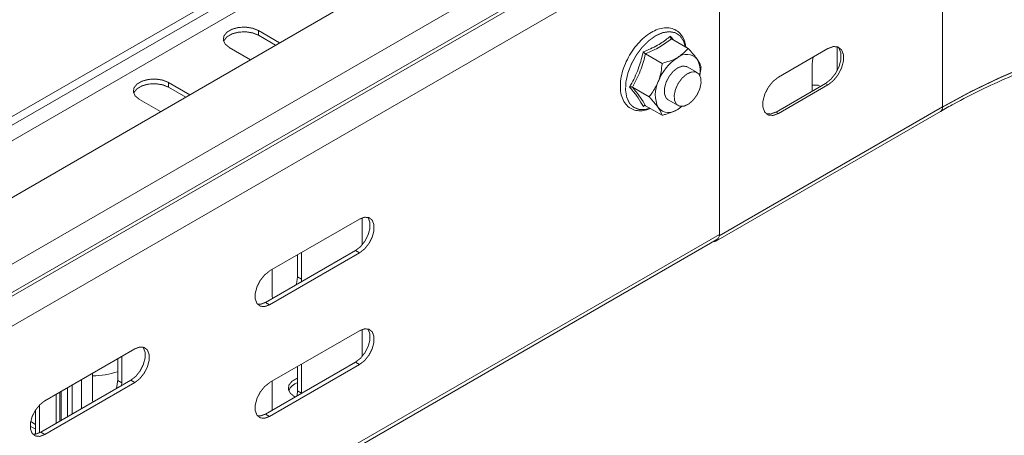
# Model space of a CAD drawing. Header units: millimetres. Extents: x 274 to 1864, y -1378 to 533.
# Tile 3 of 32: x 447 to 602, y -969 to -903. Entities that reach past the tile are written whole.
import ezdxf

# ---------------------------------------------------------------- set-up
doc = ezdxf.new("R2010")
doc.units = ezdxf.units.MM
doc.linetypes.add('K5LT32768', pattern=[0])
doc.linetypes.add('K5LT32769', pattern=[0])

msp = doc.modelspace()

# ---------------------------------------------------------------- linework, layer by layer
at = {"color": 7, "linetype": 'K5LT32768', "lineweight": 15}
for p, q in [((592.58, -916.98), (592.58, -866.98)), ((551.18, -870.61), (361.68, -980.01)), ((366.43, -987.75), (555.93, -878.35)), ((381.79, -957.03), (516.14, -879.47)), ((382.85, -958.87), (517.2, -881.31)), ((366.55, -992.16), (556.06, -882.76)), ((366.8, -992.6), (556.3, -883.2)), ((390.61, -950.61), (507.99, -882.85)), ((367.96, -996.65), (557.47, -887.25)), ((557.47, -937.01), (557.47, -887.25)), ((488.33, -906.89), (485, -904.97)), ((485, -905.7), (485, -904.97)), ((487.7, -907.26), (485, -905.7)), ((549.94, -906.27), (552.55, -907.77)), ((480.41, -907.62), (483.74, -909.55)), ((545.86, -908.62), (548.46, -910.13)), ((566.77, -912.29), (574.55, -907.8)), ((576, -907.5), (576, -911.28)), ((553.98, -911.58), (552.43, -910.68)), ((572.04, -914.51), (572.04, -910.37)), ((474.19, -915.06), (470.86, -913.13)), ((470.86, -913.87), (470.86, -913.13)), ((566.38, -917.78), (574.16, -913.29)), ((574.16, -913.29), (574.55, -913.51)), ((473.56, -915.42), (470.86, -913.87)), ((543.82, -913.88), (546.42, -915.39)), ((574.55, -913.51), (566.77, -918)), ((572.04, -913.53), (573.01, -913.53)), ((573.38, -913.74), (573.01, -913.53)), ((466.27, -915.79), (469.6, -917.71)), ((549.43, -915.87), (550.98, -916.77)), ((545.78, -916.77), (545.49, -916.9)), ((545.86, -916.79), (548.46, -918.29)), ((556.91, -938.08), (592.27, -917.67)), ((566.38, -917.78), (566.77, -918)), ((486.76, -942.77), (500.9, -934.61)), ((501.33, -938.54), (501.33, -934.41)), ((367.59, -1047.23), (557.1, -937.83)), ((367.96, -1046.41), (557.47, -937.01)), ((500.26, -939.55), (486.12, -947.71)), ((500.9, -939.92), (500.26, -939.55)), ((501.33, -938.64), (501.33, -938.54)), ((500.9, -939.92), (486.76, -948.08)), ((491.14, -940.24), (491.14, -943.68)), ((491.78, -939.87), (491.78, -944.05)), ((487.18, -946.7), (487.18, -942.53)), ((491.78, -944.05), (491.14, -943.68)), ((491.78, -944.05), (491.75, -944.46)), ((487.21, -947.09), (487.18, -946.7)), ((486.76, -948.08), (486.12, -947.71)), ((501.33, -956.19), (501.33, -951.97)), ((486.76, -960.33), (500.9, -952.16)), ((451.4, -963.18), (465.55, -955.02)), ((462.86, -956.57), (462.86, -960.01)), ((463.5, -956.2), (463.5, -960.38)), ((500.26, -957.1), (486.12, -965.27)), ((500.9, -957.47), (486.76, -965.64)), ((491.14, -957.8), (491.14, -961.64)), ((491.78, -957.43), (491.78, -962)), ((500.9, -957.47), (500.26, -957.1)), ((458.9, -963.03), (458.9, -958.86)), ((464.91, -959.96), (450.77, -968.12)), ((465.55, -960.33), (451.4, -968.49)), ((463.5, -960.38), (462.86, -960.01)), ((463.5, -960.38), (463.47, -960.79)), ((465.55, -960.33), (464.91, -959.96)), ((487.18, -964.66), (487.18, -960.08)), ((453.74, -966.41), (453.74, -961.84)), ((490.63, -962.51), (490.77, -962.59)), ((491.14, -961.64), (491.06, -962.42)), ((450.59, -968.22), (450.59, -963.82)), ((458.93, -963.41), (458.9, -963.03)), ((449.95, -968.42), (449.95, -964.61)), ((486.76, -965.64), (486.12, -965.27)), ((449.95, -967.64), (449.11, -967.15)), ((449.95, -966.91), (449.18, -966.46)), ((451.4, -968.49), (450.77, -968.12))]:
    msp.add_line(p, q, dxfattribs=at)
at = {"color": 8, "linetype": 'K5LT32769', "lineweight": 15, "true_color": 0x808080}
for p, q in [((557.45, -937.26), (592.58, -916.98)), ((457.16, -959.86), (457.16, -964.43)), ((454.97, -965.69), (454.97, -961.12)), ((455.7, -965.27), (455.7, -960.7)), ((453.21, -966.71), (453.21, -962.14)), ((453.98, -961.69), (453.98, -966.27)), ((491.77, -962.01), (491.14, -961.64))]:
    msp.add_line(p, q, dxfattribs=at)
at = {"color": 7, "linetype": 'K5LT32768', "const_width": 0.15}
for points in [[(485, -904.97), (484.08, -904.6), (482.99, -904.43), (481.86, -904.48), (480.84, -904.76), (480.04, -905.22), (479.57, -905.81), (479.47, -906.46), (479.76, -907.09), (480.41, -907.62)], [(485, -905.7), (484.08, -905.33), (482.99, -905.16), (481.86, -905.22), (480.84, -905.49), (480.04, -905.96), (479.57, -906.55), (479.52, -906.66)], [(574.16, -913.29), (575, -912.63), (575.75, -911.7), (576.3, -910.62), (576.59, -909.52), (576.59, -908.53), (576.3, -907.76), (576.09, -907.53)], [(574.55, -907.8), (575.39, -907.48), (576.14, -907.55), (576.69, -907.99), (576.98, -908.75), (576.98, -909.74), (576.69, -910.85), (576.14, -911.93), (575.39, -912.85), (574.55, -913.51)], [(572.04, -910.37), (572.17, -909.39), (572.25, -909.12)], [(592.58, -916.98), (596.98, -914.59), (601.62, -912.36), (606.48, -910.29)], [(552.43, -910.68), (552.29, -910.61), (551.65, -910.56), (550.93, -910.83), (550.2, -911.39), (549.57, -912.19), (549.09, -913.11), (548.84, -914.06), (548.84, -914.91), (549.09, -915.56), (549.43, -915.87)], [(552.65, -916.52), (551.92, -916.86), (551.25, -916.88), (550.73, -916.57), (550.43, -915.97), (550.37, -915.16), (550.57, -914.22), (551, -913.28), (551.61, -912.45), (552.32, -911.83), (553.05, -911.49), (553.72, -911.47), (554.23, -911.78), (554.54, -912.38), (554.6, -913.19), (554.4, -914.13), (553.97, -915.07), (553.36, -915.9), (552.65, -916.52)], [(470.86, -913.13), (469.94, -912.76), (468.85, -912.59), (467.72, -912.65), (466.7, -912.92), (465.9, -913.38), (465.42, -913.98), (465.33, -914.62), (465.62, -915.25), (466.27, -915.79)], [(470.86, -913.87), (469.94, -913.5), (468.85, -913.33), (467.72, -913.38), (466.7, -913.66), (465.9, -914.12), (465.42, -914.71), (465.38, -914.83)], [(566.77, -918), (565.92, -918.32), (565.18, -918.25), (564.62, -917.81), (564.33, -917.05), (564.33, -916.06), (564.62, -914.95), (565.18, -913.87), (565.92, -912.95), (566.77, -912.29)], [(551.58, -916.91), (551.39, -917.06), (550.93, -917.36)], [(564.83, -918.04), (565.53, -918.09), (566.38, -917.78)], [(502.18, -934.32), (502.25, -934.42), (502.53, -935.13), (502.53, -936.05), (502.25, -937.07), (501.74, -938.08), (501.05, -938.94), (500.26, -939.55)], [(500.9, -934.61), (501.69, -934.32), (502.38, -934.38), (502.89, -934.79), (503.16, -935.5), (503.16, -936.42), (502.89, -937.44), (502.38, -938.44), (501.69, -939.3), (500.9, -939.92)], [(486.76, -948.08), (485.97, -948.37), (485.28, -948.31), (484.77, -947.9), (484.5, -947.19), (484.5, -946.27), (484.77, -945.25), (485.28, -944.25), (485.97, -943.39), (486.76, -942.77)], [(491.14, -943.68), (491, -944.67), (490.92, -944.94)], [(486.12, -947.71), (485.34, -948.01), (484.85, -948)], [(502.18, -951.87), (502.25, -951.98), (502.53, -952.68), (502.53, -953.61), (502.25, -954.63), (501.74, -955.63), (501.05, -956.49), (500.26, -957.1)], [(500.9, -952.16), (501.69, -951.87), (502.38, -951.93), (502.89, -952.34), (503.16, -953.05), (503.16, -953.97), (502.89, -955), (502.38, -956), (501.69, -956.86), (500.9, -957.47)], [(466.82, -954.73), (466.9, -954.83), (467.17, -955.54), (467.17, -956.46), (466.9, -957.48), (466.39, -958.49), (465.7, -959.35), (464.91, -959.96)], [(465.55, -955.02), (466.33, -954.73), (467.02, -954.79), (467.54, -955.2), (467.81, -955.91), (467.81, -956.83), (467.54, -957.85), (467.02, -958.85), (466.33, -959.71), (465.55, -960.33)], [(491.14, -959.62), (491.07, -959.65), (490.27, -960.11), (489.79, -960.7), (489.7, -961.35), (489.99, -961.98), (490.63, -962.51)], [(462.86, -960.01), (462.72, -961), (462.64, -961.27)], [(486.76, -965.64), (485.97, -965.93), (485.28, -965.87), (484.77, -965.46), (484.5, -964.75), (484.5, -963.83), (484.77, -962.8), (485.28, -961.8), (485.97, -960.94), (486.76, -960.33)], [(451.4, -968.49), (450.62, -968.78), (449.93, -968.72), (449.41, -968.31), (449.14, -967.6), (449.14, -966.68), (449.41, -965.66), (449.93, -964.66), (450.62, -963.8), (451.4, -963.18)], [(486.12, -965.27), (485.34, -965.56), (484.85, -965.56)], [(450.77, -968.12), (449.98, -968.42), (449.49, -968.41)]]:
    msp.add_lwpolyline(points, dxfattribs=at)
at = {"color": 8, "linetype": 'K5LT32769', "true_color": 0x808080, "const_width": 0.15}
msp.add_lwpolyline([(552.13, -907.53), (551.83, -906.58), (551.28, -905.79), (550.52, -905.3), (549.6, -905.14), (548.56, -905.3), (547.46, -905.78), (546.37, -906.57), (545.33, -907.6), (544.41, -908.83), (543.65, -910.2), (543.1, -911.62), (542.78, -913.03), (542.72, -914.34), (542.91, -915.48), (543.34, -916.4), (544, -917.04), (544.85, -917.37), (545.84, -917.38), (546.56, -917.19)], dxfattribs=at)
at = {"color": 7, "linetype": 'K5LT32768', "lineweight": 15}
for centre, radius, start, end in [((552.32, -910.9), 2.2, 40.5327, 129.2484), ((555.07, -915.66), 7.67, 122.638, 159.7729), ((550.82, -911.29), 3.65, 348.4306, 29.9317), ((551.95, -915.04), 4.56, 153.4363, 206.5637), ((549.54, -915.66), 2.2, 220.5326, 309.2482), ((556.63, -937.59), 0.562, 262.0854, 338.4701), ((556.63, -937.12), 0.85, 303.4986, 7.8124), ((458.56, -944.86), 14.41, 271.3488, 287.3603), ((491.79, -962.53), 2.27, 106.6763, 154.5779)]:
    msp.add_arc(centre, radius, start, end, dxfattribs=at)
at = {"color": 8, "linetype": 'K5LT32769', "lineweight": 15, "true_color": 0x808080}
msp.add_arc((591.83, -917.06), 0.755, 305.738, 5.6144, dxfattribs=at)
at = {"color": 7, "linetype": 'K5LT32768', "lineweight": 15}
for points, knots in [([(592.27, -917.67), (592.96, -917.28), (594.99, -916.13), (598.51, -914.32), (602.88, -912.31), (607.46, -910.44), (612.2, -908.72), (617.11, -907.16), (622.17, -905.75), (627.35, -904.51), (632.66, -903.44), (638.06, -902.53), (643.53, -901.81), (649.08, -901.26), (654.66, -900.89), (660.28, -900.71), (665.9, -900.7), (671.52, -900.87), (677.11, -901.23), (682.66, -901.77), (688.14, -902.48), (693.55, -903.37), (698.86, -904.43), (704.05, -905.66), (709.12, -907.05), (714.04, -908.61), (718.8, -910.32), (723.38, -912.18), (727.77, -914.18), (731.4, -916.02), (733.52, -917.22), (734.31, -917.67)], [0, 0, 0, 0, 0.018663, 0.054185, 0.089716, 0.125252, 0.160796, 0.196347, 0.231905, 0.26747, 0.303042, 0.338618, 0.3742, 0.409785, 0.445373, 0.480963, 0.516554, 0.552145, 0.587735, 0.623322, 0.658907, 0.694487, 0.730062, 0.765632, 0.801194, 0.836749, 0.872295, 0.907833, 0.943362, 0.978882, 1, 1, 1, 1]), ([(552.19, -907.56), (552.17, -907.38), (552.11, -906.8), (551.75, -905.98), (551.12, -905.18), (550.29, -904.68), (549.34, -904.49), (548.33, -904.58), (547.27, -904.95), (546.18, -905.59), (545.13, -906.48), (544.17, -907.58), (543.33, -908.82), (542.66, -910.17), (542.17, -911.55), (541.91, -912.92), (541.88, -914.21), (542.09, -915.38), (542.55, -916.35), (543.24, -917.08), (544.1, -917.51), (545.07, -917.63), (545.91, -917.53), (546.44, -917.3), (546.61, -917.22)], [0, 0, 0, 0, 0.021809, 0.071147, 0.11946, 0.165852, 0.21118, 0.256781, 0.303878, 0.352206, 0.400925, 0.449563, 0.498109, 0.546641, 0.59525, 0.644033, 0.693099, 0.742476, 0.791684, 0.839573, 0.885563, 0.930805, 0.976707, 1, 1, 1, 1]), ([(545.49, -908.32), (545.69, -908.25), (546.67, -907.85), (548.22, -907.09), (549.29, -906.24), (549.78, -905.85)], [0, 0, 0, 0, 0.118082, 0.592259, 1, 1, 1, 1]), ([(549.94, -906.27), (549.36, -906.71), (548.19, -907.6), (546.64, -908.28), (545.86, -908.62)], [0, 0, 0, 0, 0.492149, 1, 1, 1, 1]), ([(549.78, -905.85), (549.78, -905.85), (549.77, -905.89), (549.78, -905.98), (549.81, -906.1), (549.86, -906.21), (549.91, -906.25), (549.94, -906.27)], [0, 0, 0, 0, 0.007914, 0.267531, 0.528612, 0.763816, 1, 1, 1, 1]), ([(549.78, -905.85), (549.89, -905.99), (550.08, -906.21), (550.23, -906.41), (550.28, -906.49)], [0, 0, 0, 0, 0.625546, 1, 1, 1, 1]), ([(543.34, -913.85), (543.46, -913.65), (544.03, -912.66), (544.87, -910.85), (545.29, -909.12), (545.49, -908.32)], [0, 0, 0, 0, 0.118082, 0.592258, 1, 1, 1, 1]), ([(545.86, -908.62), (545.62, -909.54), (545.12, -911.4), (544.26, -913.05), (543.82, -913.88)], [0, 0, 0, 0, 0.492149, 1, 1, 1, 1]), ([(545.49, -908.32), (545.49, -908.32), (545.52, -908.35), (545.57, -908.41), (545.67, -908.49), (545.77, -908.57), (545.83, -908.61), (545.86, -908.62)], [0, 0, 0, 0, 0.007914, 0.267531, 0.528612, 0.763816, 1, 1, 1, 1]), ([(550.93, -909.19), (551.43, -908.84), (552.06, -908.39), (552.47, -907.87), (552.55, -907.77)], [0, 0, 0, 0, 0.801466, 1, 1, 1, 1]), ([(552.55, -907.77), (553.04, -908.31), (553.6, -908.91), (553.95, -909.42), (553.99, -909.47)], [0, 0, 0, 0, 0.896038, 1, 1, 1, 1]), ([(547.87, -913), (547.92, -912.87), (548.24, -911.99), (548.4, -911), (548.46, -910.16), (548.46, -910.13)], [0, 0, 0, 0, 0.148484, 0.965574, 1, 1, 1, 1]), ([(548.46, -910.13), (549.26, -909.89), (550.15, -909.63), (550.86, -909.24), (550.93, -909.19)], [0, 0, 0, 0, 0.896037, 1, 1, 1, 1]), ([(553.99, -909.47), (554.21, -909.83), (554.49, -910.29), (554.57, -910.61), (554.59, -910.68)], [0, 0, 0, 0, 0.801462, 1, 1, 1, 1]), ([(554.35, -912), (554.45, -911.6), (554.55, -911.16), (554.58, -910.71), (554.59, -910.68)], [0, 0, 0, 0, 0.924777, 1, 1, 1, 1]), ([(546.42, -915.39), (546.57, -915.2), (547.14, -914.5), (547.56, -913.64), (547.87, -913)], [0, 0, 0, 0, 0.263251, 1, 1, 1, 1]), ([(543.34, -913.85), (543.35, -913.85), (543.39, -913.84), (543.47, -913.82), (543.6, -913.82), (543.72, -913.84), (543.79, -913.87), (543.82, -913.88)], [0, 0, 0, 0, 0.007904, 0.267527, 0.528611, 0.763816, 1, 1, 1, 1]), ([(545.49, -916.9), (545.44, -916.8), (545.17, -916.28), (544.56, -915.3), (543.73, -914.31), (543.34, -913.85)], [0, 0, 0, 0, 0.118083, 0.592258, 1, 1, 1, 1]), ([(543.82, -913.88), (544.24, -914.41), (545.11, -915.49), (545.61, -916.35), (545.86, -916.79)], [0, 0, 0, 0, 0.492149, 1, 1, 1, 1]), ([(547.87, -917.09), (547.53, -916.65), (547.11, -916.12), (546.54, -915.51), (546.42, -915.39)], [0, 0, 0, 0, 0.80146, 1, 1, 1, 1]), ([(545.86, -916.79), (545.83, -916.78), (545.77, -916.75), (545.67, -916.77), (545.57, -916.81), (545.52, -916.87), (545.49, -916.9), (545.49, -916.9)], [0, 0, 0, 0, 0.236184, 0.471388, 0.732469, 0.992086, 1, 1, 1, 1]), ([(548.46, -918.29), (548.36, -917.98), (548.24, -917.63), (547.9, -917.14), (547.87, -917.09)], [0, 0, 0, 0, 0.896038, 1, 1, 1, 1]), ([(550.93, -917.36), (550.31, -917.65), (549.54, -918.01), (548.64, -918.25), (548.46, -918.29)], [0, 0, 0, 0, 0.801465, 1, 1, 1, 1]), ([(551.54, -916.86), (551.42, -916.99), (551.25, -917.17), (551, -917.32), (550.93, -917.36)], [0, 0, 0, 0, 0.710461, 1, 1, 1, 1])]:
    msp.add_open_spline(points, degree=3, knots=knots, dxfattribs=at)

doc.saveas('drawing.dxf')
